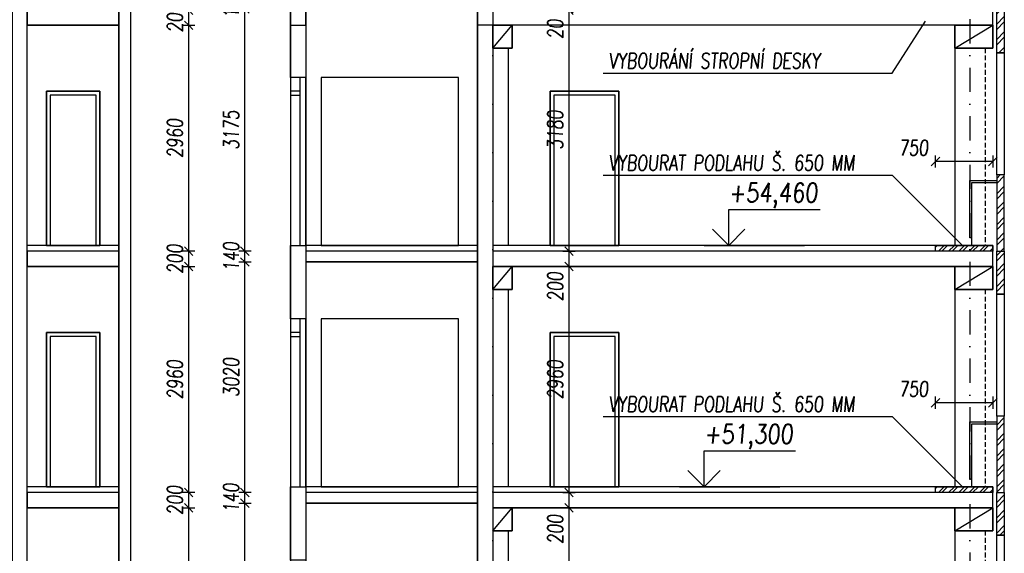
# Model space of a CAD drawing. Header units: millimetres. Extents: x 22267 to 193155, y 329430 to 541733.
# Tile 26 of 89: x 43611 to 56511, y 394959 to 401949. Entities that reach past the tile are written whole.
import ezdxf

# ---------------------------------------------------------------- set-up
doc = ezdxf.new("R2010")
doc.units = ezdxf.units.MM
doc.linetypes.add('ČERCHOVANÁ', pattern=[25.4, 12.7, -6.35, 0, -6.35])
doc.linetypes.add('ČÁRKOVANÁ', pattern=[19.05, 12.7, -6.35])
for name, color, linetype in [('BOURÁNÍ FASÁDY', 30, 'Continuous'), ('BOURÁNÍ PODLAHY', 30, 'Continuous'), ('BOURÁNÍ PŘÍČEK', 30, 'Continuous'), ('DVERE', 4, 'Continuous'), ('KOTY', 7, 'Continuous'), ('KOTY_100', 7, 'Continuous'), ('KÓTY BP PODLAHA', 255, 'Continuous'), ('OSY', 7, 'Continuous'), ('TENKA', 4, 'Continuous'), ('TLUSTA', 2, 'Continuous'), ('ŽB', 1, 'Continuous')]:
    doc.layers.add(name, color=color, linetype=linetype)
doc.styles.add('CS-ROMANS', font='romans.shx', dxfattribs={"width": 0.75, "oblique": 5})
doc.styles.add('CS-ROMANS_100', font='romans.shx', dxfattribs={"width": 0.75, "oblique": 5, "height": 200})
doc.styles.add('ROMANS', font='romans.shx', dxfattribs={"width": 0.75, "oblique": 5, "height": 200})
doc.dimstyles.new('A_KÓTA_100', dxfattribs={"dimtxt": 200, "dimasz": 4, "dimexe": 100, "dimexo": 1500, "dimgap": 80, "dimtad": 1, "dimdec": 0, "dimdsep": 46, "dimtxsty": 'CS-ROMANS_100', "dimblk": 'KOT_CARA20', "dimcen": 90, "dimse1": 1, "dimse2": 1, "dimclrd": 256, "dimclre": 256, "dimclrt": 256, "dimadec": 0, "dimazin": 0, "dimtfac": 1, "dimtdec": 0, "dimtix": 1, "dimtmove": 2, "dimatfit": 3, "dimldrblk": 'OBLIQUE', "dimfxl": 1, "dimfxlon": 1, "dimtolj": 1, "dimarcsym": 0})

# ---------------------------------------------------------------- blocks, each defined once
blk = doc.blocks.new('VÝŠKOVÁ KÓTA 1')
at = {"ltscale": 0.25}
for p, q in [((0, 3.76), (9.59, 3.76)), ((0, 0), (0, 3.76)), ((0, 0), (-1.7, 1.7)), ((0, 0), (1.7, 1.7))]:
    blk.add_line(p, q, dxfattribs=at)
at = {"style": 'ROMANS', "oblique": 5, "width": 0.8}
blk.add_attdef('VÝŠKA', (0, 4.54), '', height=2, dxfattribs=at)
blk = doc.blocks.new('KOT_CARA20')
for p, q in [((0, 0), (-14.1, -14.1)), ((0, 20), (0, -20)), ((0, 0), (14.1, 14.1))]:
    blk.add_line(p, q)
blk = doc.blocks.new('*D2757')
at = {"layer": 'Defpoints', "color": 0, "transparency": 16777216}
for p in [(55611, 400091), (55611, 398990), (56361, 398990)]:
    blk.add_point(p, dxfattribs=at)
at = {"layer": 'KÓTY BP PODLAHA', "lineweight": -2, "transparency": 16777216}
blk.add_line((56357, 400091), (55615, 400091), dxfattribs=at)
at = {"layer": 'KÓTY BP PODLAHA', "lineweight": -2, "transparency": 16777216, "xscale": 4, "yscale": 4, "zscale": 4, "rotation": 180}
blk.add_blockref('KOT_CARA20', (55611, 400091), dxfattribs=at)
at = {"layer": 'KÓTY BP PODLAHA', "lineweight": -2, "transparency": 16777216, "xscale": 4, "yscale": 4, "zscale": 4}
blk.add_blockref('KOT_CARA20', (56361, 400091), dxfattribs=at)
at = {"layer": 'KÓTY BP PODLAHA', "transparency": 16777216, "insert": (55323, 400271), "char_height": 200, "attachment_point": 5, "style": 'CS-ROMANS_100'}
blk.add_mtext('\\A1;750', dxfattribs=at)
blk = doc.blocks.new('_OBLIQUE')
at = {"color": 0, "linetype": 'ByBlock', "ltscale": 15}
blk.add_line((-0.5, -0.5), (0.5, 0.5), dxfattribs=at)
blk = doc.blocks.new('*D2758')
at = {"layer": 'Defpoints', "color": 0, "transparency": 16777216}
for p in [(55611, 396931), (55611, 395830), (56361, 395830)]:
    blk.add_point(p, dxfattribs=at)
at = {"layer": 'KÓTY BP PODLAHA', "lineweight": -2, "transparency": 16777216}
blk.add_line((56357, 396931), (55615, 396931), dxfattribs=at)
at = {"layer": 'KÓTY BP PODLAHA', "lineweight": -2, "transparency": 16777216, "xscale": 4, "yscale": 4, "zscale": 4, "rotation": 180}
blk.add_blockref('KOT_CARA20', (55611, 396931), dxfattribs=at)
at = {"layer": 'KÓTY BP PODLAHA', "lineweight": -2, "transparency": 16777216, "xscale": 4, "yscale": 4, "zscale": 4}
blk.add_blockref('KOT_CARA20', (56361, 396931), dxfattribs=at)
at = {"layer": 'KÓTY BP PODLAHA', "transparency": 16777216, "insert": (55323, 397111), "char_height": 200, "attachment_point": 5, "style": 'CS-ROMANS_100'}
blk.add_mtext('\\A1;750', dxfattribs=at)
blk = doc.blocks.new('*D3663')
at = {"layer": 'Defpoints', "color": 0, "transparency": 16777216}
for p in [(44661, 395555), (45825, 395555), (44777, 392595)]:
    blk.add_point(p, dxfattribs=at)
at = {"layer": 'KOTY_100', "lineweight": -2, "transparency": 16777216}
blk.add_line((45825, 392599), (45825, 395551), dxfattribs=at)
at = {"layer": 'KOTY_100', "lineweight": -2, "transparency": 16777216, "xscale": 4, "yscale": 4, "zscale": 4}
for p, rotation in [((45825, 395555), 90), ((45825, 392595), 270)]:
    blk.add_blockref('KOT_CARA20', p, dxfattribs=dict(at, rotation=rotation))
at = {"layer": 'KOTY_100', "transparency": 16777216, "insert": (45645, 394075), "char_height": 200, "attachment_point": 5, "rotation": 90, "style": 'CS-ROMANS_100'}
blk.add_mtext('\\A1;2960', dxfattribs=at)
blk = doc.blocks.new('*D3664')
at = {"layer": 'Defpoints', "color": 0, "transparency": 16777216}
for p in [(44749, 395755), (45825, 395755), (44661, 395555)]:
    blk.add_point(p, dxfattribs=at)
at = {"layer": 'KOTY_100', "lineweight": -2, "transparency": 16777216}
for p, q in [((45825, 395759), (45825, 395763)), ((45825, 395555), (45825, 395755)), ((45825, 395551), (45825, 395547))]:
    blk.add_line(p, q, dxfattribs=at)
at = {"layer": 'KOTY_100', "lineweight": -2, "transparency": 16777216, "xscale": 4, "yscale": 4, "zscale": 4}
for p, rotation in [((45825, 395755), 270), ((45825, 395555), 90)]:
    blk.add_blockref('KOT_CARA20', p, dxfattribs=dict(at, rotation=rotation))
at = {"layer": 'KOTY_100', "transparency": 16777216, "insert": (45645, 395655), "char_height": 200, "attachment_point": 5, "rotation": 90, "style": 'CS-ROMANS_100'}
blk.add_mtext('\\A1;200', dxfattribs=at)
blk = doc.blocks.new('*D3665')
at = {"layer": 'Defpoints', "color": 0, "transparency": 16777216}
for p in [(44661, 398715), (45825, 398715), (44749, 395755)]:
    blk.add_point(p, dxfattribs=at)
at = {"layer": 'KOTY_100', "lineweight": -2, "transparency": 16777216}
blk.add_line((45825, 395759), (45825, 398711), dxfattribs=at)
at = {"layer": 'KOTY_100', "lineweight": -2, "transparency": 16777216, "xscale": 4, "yscale": 4, "zscale": 4}
for p, rotation in [((45825, 398715), 90), ((45825, 395755), 270)]:
    blk.add_blockref('KOT_CARA20', p, dxfattribs=dict(at, rotation=rotation))
at = {"layer": 'KOTY_100', "transparency": 16777216, "insert": (45645, 397235), "char_height": 200, "attachment_point": 5, "rotation": 90, "style": 'CS-ROMANS_100'}
blk.add_mtext('\\A1;2960', dxfattribs=at)
blk = doc.blocks.new('*D3666')
at = {"layer": 'Defpoints', "color": 0, "transparency": 16777216}
for p in [(44791, 398915), (45825, 398915), (44661, 398715)]:
    blk.add_point(p, dxfattribs=at)
at = {"layer": 'KOTY_100', "lineweight": -2, "transparency": 16777216}
for p, q in [((45825, 398919), (45825, 398923)), ((45825, 398715), (45825, 398915)), ((45825, 398711), (45825, 398707))]:
    blk.add_line(p, q, dxfattribs=at)
at = {"layer": 'KOTY_100', "lineweight": -2, "transparency": 16777216, "xscale": 4, "yscale": 4, "zscale": 4}
for p, rotation in [((45825, 398915), 270), ((45825, 398715), 90)]:
    blk.add_blockref('KOT_CARA20', p, dxfattribs=dict(at, rotation=rotation))
at = {"layer": 'KOTY_100', "transparency": 16777216, "insert": (45645, 398815), "char_height": 200, "attachment_point": 5, "rotation": 90, "style": 'CS-ROMANS_100'}
blk.add_mtext('\\A1;200', dxfattribs=at)
blk = doc.blocks.new('*D3667')
at = {"layer": 'Defpoints', "color": 0, "transparency": 16777216}
for p in [(44661, 401875), (45825, 401875), (44791, 398915)]:
    blk.add_point(p, dxfattribs=at)
at = {"layer": 'KOTY_100', "lineweight": -2, "transparency": 16777216}
blk.add_line((45825, 398919), (45825, 401871), dxfattribs=at)
at = {"layer": 'KOTY_100', "lineweight": -2, "transparency": 16777216, "xscale": 4, "yscale": 4, "zscale": 4}
for p, rotation in [((45825, 401875), 90), ((45825, 398915), 270)]:
    blk.add_blockref('KOT_CARA20', p, dxfattribs=dict(at, rotation=rotation))
at = {"layer": 'KOTY_100', "transparency": 16777216, "insert": (45645, 400395), "char_height": 200, "attachment_point": 5, "rotation": 90, "style": 'CS-ROMANS_100'}
blk.add_mtext('\\A1;2960', dxfattribs=at)
blk = doc.blocks.new('*D3668')
at = {"layer": 'Defpoints', "color": 0, "transparency": 16777216}
for p in [(44661, 402075), (45825, 402075), (44661, 401875)]:
    blk.add_point(p, dxfattribs=at)
at = {"layer": 'KOTY_100', "lineweight": -2, "transparency": 16777216}
for p, q in [((45825, 402079), (45825, 402083)), ((45825, 401875), (45825, 402075)), ((45825, 401871), (45825, 401867))]:
    blk.add_line(p, q, dxfattribs=at)
at = {"layer": 'KOTY_100', "lineweight": -2, "transparency": 16777216, "xscale": 4, "yscale": 4, "zscale": 4}
for p, rotation in [((45825, 402075), 270), ((45825, 401875), 90)]:
    blk.add_blockref('KOT_CARA20', p, dxfattribs=dict(at, rotation=rotation))
at = {"layer": 'KOTY_100', "transparency": 16777216, "insert": (45645, 401975), "char_height": 200, "attachment_point": 5, "rotation": 90, "style": 'CS-ROMANS_100'}
blk.add_mtext('\\A1;200', dxfattribs=at)
blk = doc.blocks.new('*D3707')
at = {"layer": 'Defpoints', "color": 0, "transparency": 16777216}
for p in [(46562, 395615), (47672, 395615), (47765, 392595)]:
    blk.add_point(p, dxfattribs=at)
at = {"layer": 'KOTY_100', "lineweight": -2, "transparency": 16777216}
blk.add_line((46562, 392599), (46562, 395611), dxfattribs=at)
at = {"layer": 'KOTY_100', "lineweight": -2, "transparency": 16777216, "xscale": 4, "yscale": 4, "zscale": 4}
for p, rotation in [((46562, 395615), 90), ((46562, 392595), 270)]:
    blk.add_blockref('KOT_CARA20', p, dxfattribs=dict(at, rotation=rotation))
at = {"layer": 'KOTY_100', "transparency": 16777216, "insert": (46382, 394105), "char_height": 200, "attachment_point": 5, "rotation": 90, "style": 'CS-ROMANS_100'}
blk.add_mtext('\\A1;3020', dxfattribs=at)
blk = doc.blocks.new('*D3708')
at = {"layer": 'Defpoints', "color": 0, "transparency": 16777216}
for p in [(46562, 395755), (47665, 395755), (47672, 395615)]:
    blk.add_point(p, dxfattribs=at)
at = {"layer": 'KOTY_100', "lineweight": -2, "transparency": 16777216}
for p, q in [((46562, 395759), (46562, 395763)), ((46562, 395615), (46562, 395755)), ((46562, 395611), (46562, 395607))]:
    blk.add_line(p, q, dxfattribs=at)
at = {"layer": 'KOTY_100', "lineweight": -2, "transparency": 16777216, "xscale": 4, "yscale": 4, "zscale": 4}
for p, rotation in [((46562, 395755), 270), ((46562, 395615), 90)]:
    blk.add_blockref('KOT_CARA20', p, dxfattribs=dict(at, rotation=rotation))
at = {"layer": 'KOTY_100', "transparency": 16777216, "insert": (46382, 395685), "char_height": 200, "attachment_point": 5, "rotation": 90, "style": 'CS-ROMANS_100'}
blk.add_mtext('\\A1;140', dxfattribs=at)
blk = doc.blocks.new('*D3709')
at = {"layer": 'Defpoints', "color": 0, "transparency": 16777216}
for p in [(46562, 398775), (47765, 398775), (47665, 395755)]:
    blk.add_point(p, dxfattribs=at)
at = {"layer": 'KOTY_100', "lineweight": -2, "transparency": 16777216}
blk.add_line((46562, 395759), (46562, 398771), dxfattribs=at)
at = {"layer": 'KOTY_100', "lineweight": -2, "transparency": 16777216, "xscale": 4, "yscale": 4, "zscale": 4}
for p, rotation in [((46562, 398775), 90), ((46562, 395755), 270)]:
    blk.add_blockref('KOT_CARA20', p, dxfattribs=dict(at, rotation=rotation))
at = {"layer": 'KOTY_100', "transparency": 16777216, "insert": (46382, 397265), "char_height": 200, "attachment_point": 5, "rotation": 90, "style": 'CS-ROMANS_100'}
blk.add_mtext('\\A1;3020', dxfattribs=at)
blk = doc.blocks.new('*D3710')
at = {"layer": 'Defpoints', "color": 0, "transparency": 16777216}
for p in [(46562, 398915), (47765, 398915), (47765, 398775)]:
    blk.add_point(p, dxfattribs=at)
at = {"layer": 'KOTY_100', "lineweight": -2, "transparency": 16777216}
for p, q in [((46562, 398919), (46562, 398923)), ((46562, 398775), (46562, 398915)), ((46562, 398771), (46562, 398767))]:
    blk.add_line(p, q, dxfattribs=at)
at = {"layer": 'KOTY_100', "lineweight": -2, "transparency": 16777216, "xscale": 4, "yscale": 4, "zscale": 4}
for p, rotation in [((46562, 398915), 270), ((46562, 398775), 90)]:
    blk.add_blockref('KOT_CARA20', p, dxfattribs=dict(at, rotation=rotation))
at = {"layer": 'KOTY_100', "transparency": 16777216, "insert": (46382, 398845), "char_height": 200, "attachment_point": 5, "rotation": 90, "style": 'CS-ROMANS_100'}
blk.add_mtext('\\A1;140', dxfattribs=at)
blk = doc.blocks.new('*D3711')
at = {"layer": 'Defpoints', "color": 0, "transparency": 16777216}
for p in [(46562, 402090), (47604, 402090), (47765, 398915)]:
    blk.add_point(p, dxfattribs=at)
at = {"layer": 'KOTY_100', "lineweight": -2, "transparency": 16777216}
blk.add_line((46562, 398919), (46562, 402086), dxfattribs=at)
at = {"layer": 'KOTY_100', "lineweight": -2, "transparency": 16777216, "xscale": 4, "yscale": 4, "zscale": 4}
for p, rotation in [((46562, 402090), 90), ((46562, 398915), 270)]:
    blk.add_blockref('KOT_CARA20', p, dxfattribs=dict(at, rotation=rotation))
at = {"layer": 'KOTY_100', "transparency": 16777216, "insert": (46382, 400503), "char_height": 200, "attachment_point": 5, "rotation": 90, "style": 'CS-ROMANS_100'}
blk.add_mtext('\\A1;3175', dxfattribs=at)
blk = doc.blocks.new('*D3712')
at = {"layer": 'Defpoints', "color": 0, "transparency": 16777216}
for p in [(46562, 402230), (47264, 402230), (47604, 402090)]:
    blk.add_point(p, dxfattribs=at)
at = {"layer": 'KOTY_100', "lineweight": -2, "transparency": 16777216}
for p, q in [((46562, 402234), (46562, 402238)), ((46562, 402090), (46562, 402230)), ((46562, 402086), (46562, 402082))]:
    blk.add_line(p, q, dxfattribs=at)
at = {"layer": 'KOTY_100', "lineweight": -2, "transparency": 16777216, "xscale": 4, "yscale": 4, "zscale": 4}
for p, rotation in [((46562, 402230), 270), ((46562, 402090), 90)]:
    blk.add_blockref('KOT_CARA20', p, dxfattribs=dict(at, rotation=rotation))
at = {"layer": 'KOTY_100', "transparency": 16777216, "insert": (46382, 402160), "char_height": 200, "attachment_point": 5, "rotation": 90, "style": 'CS-ROMANS_100'}
blk.add_mtext('\\A1;140', dxfattribs=at)
blk = doc.blocks.new('*D3748')
at = {"layer": 'Defpoints', "color": 0, "transparency": 16777216}
for p in [(50808, 395555), (51293, 395555), (51059, 392595)]:
    blk.add_point(p, dxfattribs=at)
at = {"layer": 'KOTY_100', "lineweight": -2, "transparency": 16777216}
blk.add_line((50808, 392599), (50808, 395551), dxfattribs=at)
at = {"layer": 'KOTY_100', "lineweight": -2, "transparency": 16777216, "xscale": 4, "yscale": 4, "zscale": 4}
for p, rotation in [((50808, 395555), 90), ((50808, 392595), 270)]:
    blk.add_blockref('KOT_CARA20', p, dxfattribs=dict(at, rotation=rotation))
at = {"layer": 'KOTY_100', "transparency": 16777216, "insert": (50628, 394075), "char_height": 200, "attachment_point": 5, "rotation": 90, "style": 'CS-ROMANS_100'}
blk.add_mtext('\\A1;2960', dxfattribs=at)
blk = doc.blocks.new('*D3749')
at = {"layer": 'Defpoints', "color": 0, "transparency": 16777216}
for p in [(50808, 395755), (51331, 395755), (51293, 395555)]:
    blk.add_point(p, dxfattribs=at)
at = {"layer": 'KOTY_100', "lineweight": -2, "transparency": 16777216}
blk.add_line((50808, 395559), (50808, 395751), dxfattribs=at)
at = {"layer": 'KOTY_100', "lineweight": -2, "transparency": 16777216, "xscale": 4, "yscale": 4, "zscale": 4}
for p, rotation in [((50808, 395755), 90), ((50808, 395555), 270)]:
    blk.add_blockref('KOT_CARA20', p, dxfattribs=dict(at, rotation=rotation))
at = {"layer": 'KOTY_100', "transparency": 16777216, "insert": (50628, 395275), "char_height": 200, "attachment_point": 5, "rotation": 90, "style": 'CS-ROMANS_100'}
blk.add_mtext('\\A1;200', dxfattribs=at)
blk = doc.blocks.new('*D3750')
at = {"layer": 'Defpoints', "color": 0, "transparency": 16777216}
for p in [(50808, 398715), (51146, 398715), (51331, 395755)]:
    blk.add_point(p, dxfattribs=at)
at = {"layer": 'KOTY_100', "lineweight": -2, "transparency": 16777216}
blk.add_line((50808, 395759), (50808, 398711), dxfattribs=at)
at = {"layer": 'KOTY_100', "lineweight": -2, "transparency": 16777216, "xscale": 4, "yscale": 4, "zscale": 4}
for p, rotation in [((50808, 398715), 90), ((50808, 395755), 270)]:
    blk.add_blockref('KOT_CARA20', p, dxfattribs=dict(at, rotation=rotation))
at = {"layer": 'KOTY_100', "transparency": 16777216, "insert": (50628, 397235), "char_height": 200, "attachment_point": 5, "rotation": 90, "style": 'CS-ROMANS_100'}
blk.add_mtext('\\A1;2960', dxfattribs=at)
blk = doc.blocks.new('*D3751')
at = {"layer": 'Defpoints', "color": 0, "transparency": 16777216}
for p in [(50808, 398915), (51151, 398915), (51146, 398715)]:
    blk.add_point(p, dxfattribs=at)
at = {"layer": 'KOTY_100', "lineweight": -2, "transparency": 16777216}
blk.add_line((50808, 398719), (50808, 398911), dxfattribs=at)
at = {"layer": 'KOTY_100', "lineweight": -2, "transparency": 16777216, "xscale": 4, "yscale": 4, "zscale": 4}
for p, rotation in [((50808, 398915), 90), ((50808, 398715), 270)]:
    blk.add_blockref('KOT_CARA20', p, dxfattribs=dict(at, rotation=rotation))
at = {"layer": 'KOTY_100', "transparency": 16777216, "insert": (50628, 398453), "char_height": 200, "attachment_point": 5, "rotation": 90, "style": 'CS-ROMANS_100'}
blk.add_mtext('\\A1;200', dxfattribs=at)
blk = doc.blocks.new('*D3752')
at = {"layer": 'Defpoints', "color": 0, "transparency": 16777216}
for p in [(50808, 402095), (51063, 402095), (51151, 398915)]:
    blk.add_point(p, dxfattribs=at)
at = {"layer": 'KOTY_100', "lineweight": -2, "transparency": 16777216}
blk.add_line((50808, 398919), (50808, 402091), dxfattribs=at)
at = {"layer": 'KOTY_100', "lineweight": -2, "transparency": 16777216, "xscale": 4, "yscale": 4, "zscale": 4}
for p, rotation in [((50808, 402095), 90), ((50808, 398915), 270)]:
    blk.add_blockref('KOT_CARA20', p, dxfattribs=dict(at, rotation=rotation))
at = {"layer": 'KOTY_100', "transparency": 16777216, "insert": (50628, 400505), "char_height": 200, "attachment_point": 5, "rotation": 90, "style": 'CS-ROMANS_100'}
blk.add_mtext('\\A1;3180', dxfattribs=at)
blk = doc.blocks.new('*D3753')
at = {"layer": 'Defpoints', "color": 0, "transparency": 16777216}
for p in [(51063, 402095), (50808, 402075), (50996, 402075)]:
    blk.add_point(p, dxfattribs=at)
at = {"layer": 'KOTY_100', "lineweight": -2, "transparency": 16777216}
for p, q in [((50808, 402099), (50808, 402103)), ((50808, 402095), (50808, 402075)), ((50808, 402071), (50808, 402067))]:
    blk.add_line(p, q, dxfattribs=at)
at = {"layer": 'KOTY_100', "lineweight": -2, "transparency": 16777216, "xscale": 4, "yscale": 4, "zscale": 4}
for p, rotation in [((50808, 402095), 270), ((50808, 402075), 90)]:
    blk.add_blockref('KOT_CARA20', p, dxfattribs=dict(at, rotation=rotation))
at = {"layer": 'KOTY_100', "transparency": 16777216, "insert": (50628, 401826), "char_height": 200, "attachment_point": 5, "rotation": 90, "style": 'CS-ROMANS_100'}
blk.add_mtext('\\A1;20', dxfattribs=at)

msp = doc.modelspace()

# ---------------------------------------------------------------- hatches: boundary and pattern name
at = {"layer": 'BOURÁNÍ FASÁDY'}
h = msp.add_hatch(dxfattribs=at)
h.set_pattern_fill('ANSI32', color=256, scale=15)
h.set_pattern_definition([(45, (25900, 0), (-101.02788, 101.02788), []), (45, (25967.35, 0), (-101.02788, 101.02788), [])])
h.paths.add_polyline_path([(56411, 406600.5), (56511, 406600.5), (56511, 407305.5), (56411, 407305.5)])
h.paths.add_polyline_path([(56411, 404675.5), (56511, 404675.5), (56511, 406600.5), (56411, 406600.5)])
h.paths.add_polyline_path([(56511, 402075.5), (56411, 402075.5), (56411, 403075.5), (56511, 403075.5)])
h.paths.add_polyline_path([(56411, 401515.5), (56511, 401515.5), (56511, 402075.5), (56411, 402075.5)])
h.paths.add_polyline_path([(56511, 398915.5), (56411, 398915.5), (56411, 399915.5), (56511, 399915.5)])
h.paths.add_polyline_path([(56411, 398355.5), (56511, 398355.5), (56511, 398915.5), (56411, 398915.5)])
h.paths.add_polyline_path([(56511, 395755.5), (56411, 395755.5), (56411, 396755.5), (56511, 396755.5)])
h.paths.add_polyline_path([(56411, 395195.5), (56511, 395195.5), (56511, 395755.5), (56411, 395755.5)])
h.paths.add_polyline_path([(56511, 392595.5), (56411, 392595.5), (56411, 393595.5), (56511, 393595.5)])
h.paths.add_polyline_path([(56411, 392035.5), (56511, 392035.5), (56511, 392595.5), (56411, 392595.5)])
h.paths.add_polyline_path([(56511, 389435.5), (56411, 389435.5), (56411, 390435.5), (56511, 390435.5)])
h.paths.add_polyline_path([(56411, 388875.5), (56511, 388875.5), (56511, 389435.5), (56411, 389435.5)])
h.paths.add_polyline_path([(56411, 385715.5), (56511, 385715.5), (56511, 386275.5), (56411, 386275.5)])
h.paths.add_polyline_path([(56511, 386275.5), (56411, 386275.5), (56411, 387275.5), (56511, 387275.5)])
h.paths.add_polyline_path([(56511, 383115.5), (56411, 383115.5), (56411, 384115.5), (56511, 384115.5)])
h.paths.add_polyline_path([(56411, 382555.5), (56511, 382555.5), (56511, 383115.5), (56411, 383115.5)])
h.paths.add_polyline_path([(56511, 379955.5), (56411, 379955.5), (56411, 380955.5), (56511, 380955.5)])
h.paths.add_polyline_path([(56411, 379395.5), (56511, 379395.5), (56511, 379955.5), (56411, 379955.5)])
h.paths.add_polyline_path([(56511, 376795.5), (56411, 376795.5), (56411, 377795.5), (56511, 377795.5)])
h.paths.add_polyline_path([(56411, 376235.5), (56511, 376235.5), (56511, 376795.5), (56411, 376795.5)])
h.paths.add_polyline_path([(56511, 373635.5), (56411, 373635.5), (56411, 374635.5), (56511, 374635.5)])
h.paths.add_polyline_path([(56411, 373075.5), (56511, 373075.5), (56511, 373635.5), (56411, 373635.5)])
h.paths.add_polyline_path([(56511, 370475.5), (56411, 370475.5), (56411, 371475.5), (56511, 371475.5)])
h.paths.add_polyline_path([(56411, 369915.5), (56511, 369915.5), (56511, 370475.5), (56411, 370475.5)])
h.paths.add_polyline_path([(56511, 367315.5), (56411, 367315.5), (56411, 368315.5), (56511, 368315.5)])
h.paths.add_polyline_path([(56411, 366755.5), (56511, 366755.5), (56511, 367315.5), (56411, 367315.5)])
h.paths.add_polyline_path([(56511, 364155.5), (56411, 364155.5), (56411, 365155.5), (56511, 365155.5)])
h.paths.add_polyline_path([(56411, 363595.5), (56511, 363595.5), (56511, 364155.5), (56411, 364155.5)])
h.paths.add_polyline_path([(56511, 360995.5), (56411, 360995.5), (56411, 361995.5), (56511, 361995.5)])
h.paths.add_polyline_path([(56411, 360435.5), (56511, 360435.5), (56511, 360995.5), (56411, 360995.5)])
h.paths.add_polyline_path([(56511, 357835.5), (56411, 357835.5), (56411, 358835.5), (56511, 358835.5)])
h.paths.add_polyline_path([(56411, 357275.5), (56511, 357275.5), (56511, 357835.5), (56411, 357835.5)])
h.paths.add_polyline_path([(56511, 354675.5), (56411, 354675.5), (56411, 355675.5), (56511, 355675.5)])
h.paths.add_polyline_path([(56411, 354115.5), (56511, 354115.5), (56511, 354675.5), (56411, 354675.5)])
h.paths.add_polyline_path([(56511, 351515.5), (56411, 351515.5), (56411, 352515.5), (56511, 352515.5)])
h.paths.add_polyline_path([(56411, 350955.5), (56511, 350955.5), (56511, 351515.5), (56411, 351515.5)])
h.paths.add_polyline_path([(56511, 348365.5), (56411, 348365.5), (56411, 348355.5), (56511, 348355.5)], flags=17)
h.paths.add_polyline_path([(56511, 348355.5), (56411, 348355.5), (56411, 349355.5), (56511, 349355.5)])
at = {"layer": 'BOURÁNÍ PODLAHY'}
h = msp.add_hatch(dxfattribs=at)
h.set_pattern_fill('ANSI32', color=256, scale=10)
h.set_pattern_definition([(45, (25893.14, -3160), (-67.35192, 67.35192), []), (45, (25938.04, -3160), (-67.35192, 67.35192), [])])
h.paths.add_polyline_path([(56061, 398990.5), (56361, 398990.5), (56361, 398915.5), (56061, 398915.5)])
h.paths.add_polyline_path([(55611, 398990.5), (56061, 398990.5), (56061, 398915.5), (55611, 398915.5)])
h = msp.add_hatch(dxfattribs=at)
h.set_pattern_fill('ANSI32', color=256, scale=10)
h.set_pattern_definition([(45, (25893.14, -6320), (-67.35192, 67.35192), []), (45, (25938.04, -6320), (-67.35192, 67.35192), [])])
h.paths.add_polyline_path([(56061, 395830.5), (56361, 395830.5), (56361, 395755.5), (56061, 395755.5)])
h.paths.add_polyline_path([(55611, 395830.5), (56061, 395830.5), (56061, 395755.5), (55611, 395755.5)])

# ---------------------------------------------------------------- linework, layer by layer
at = {"layer": 'BOURÁNÍ FASÁDY'}
for points in [[(56511, 401515.5), (56411, 401515.5), (56411, 402075.5), (56511, 402075.5)], [(56511, 399915.5), (56411, 399915.5), (56411, 401515.5), (56511, 401515.5)], [(56411, 398915.5), (56511, 398915.5), (56511, 399915.5), (56411, 399915.5)], [(56511, 398355.5), (56411, 398355.5), (56411, 398915.5), (56511, 398915.5)], [(56511, 396755.5), (56411, 396755.5), (56411, 398355.5), (56511, 398355.5)], [(56411, 395755.5), (56511, 395755.5), (56511, 396755.5), (56411, 396755.5)], [(56511, 395195.5), (56411, 395195.5), (56411, 395755.5), (56511, 395755.5)], [(56511, 393595.5), (56411, 393595.5), (56411, 395195.5), (56511, 395195.5)]]:
    msp.add_lwpolyline(points, close=True, dxfattribs=at)
for points in [[(56086, 399090.5), (56061, 399090.5), (56061, 399840.5), (56411, 399840.5)], [(56086, 398990.5), (56086, 399815.5), (56411, 399815.5)], [(56086, 395930.5), (56061, 395930.5), (56061, 396680.5), (56411, 396680.5)], [(56086, 395830.5), (56086, 396655.5), (56411, 396655.5)]]:
    msp.add_lwpolyline(points, dxfattribs=at)
at = {"layer": 'BOURÁNÍ PODLAHY'}
msp.add_lwpolyline([(56361, 401875.5), (56361, 402350.5)], dxfattribs=at)
for points in [[(56361, 398915.5), (55611, 398915.5), (55611, 398990.5), (56361, 398990.5)], [(56361, 395755.5), (55611, 395755.5), (55611, 395830.5), (56361, 395830.5)]]:
    msp.add_lwpolyline(points, close=True, dxfattribs=at)
at = {"layer": 'BOURÁNÍ PŘÍČEK'}
msp.add_line((47361, 402075.5), (47361, 339185.5), dxfattribs=at)
for points in [[(47161, 398990.5), (47361, 398990.5), (47361, 401190.5), (47161, 401190.5)], [(43961, 398990.5), (44661, 398990.5), (44661, 401010.5), (43961, 401010.5)], [(43961, 401010.5), (44661, 401010.5), (44661, 398990.5), (43961, 398990.5)], [(44011, 398990.5), (44611, 398990.5), (44611, 400960.5), (44011, 400960.5)], [(47161, 400960.5), (47286, 400960.5), (47286, 401010.5), (47161, 401010.5)], [(50561, 398990.5), (51461, 398990.5), (51461, 401010.5), (50561, 401010.5)], [(50611, 398990.5), (51411, 398990.5), (51411, 400960.5), (50611, 400960.5)], [(47161, 395830.5), (47361, 395830.5), (47361, 398030.5), (47161, 398030.5)], [(43961, 395830.5), (44661, 395830.5), (44661, 397850.5), (43961, 397850.5)], [(43961, 397850.5), (44661, 397850.5), (44661, 395830.5), (43961, 395830.5)], [(47161, 397800.5), (47286, 397800.5), (47286, 397850.5), (47161, 397850.5)], [(50561, 395830.5), (51461, 395830.5), (51461, 397850.5), (50561, 397850.5)], [(44011, 395830.5), (44611, 395830.5), (44611, 397800.5), (44011, 397800.5)], [(50611, 395830.5), (51411, 395830.5), (51411, 397800.5), (50611, 397800.5)]]:
    msp.add_lwpolyline(points, close=True, dxfattribs=at)
for points in [[(47286, 398990.5), (47286, 401190.5)], [(47286, 395830.5), (47286, 398030.5)]]:
    msp.add_lwpolyline(points, dxfattribs=at)
at = {"layer": 'DVERE'}
for points in [[(47561, 398990.5), (49361, 398990.5), (49361, 401190.5), (47561, 401190.5)], [(47561, 395830.5), (49361, 395830.5), (49361, 398030.5), (47561, 398030.5)]]:
    msp.add_lwpolyline(points, close=True, dxfattribs=at)
at = {"layer": 'KOTY', "linetype": 'ByBlock'}
for p, q in [((52577.5, 398990.5), (53894.6, 398990.5)), ((52254.6, 395830.5), (53571.7, 395830.5))]:
    msp.add_line(p, q, dxfattribs=at)
at = {"layer": 'KÓTY BP PODLAHA'}
for p, q in [((55042, 401250), (55480, 401930)), ((51256, 401250), (55042, 401250)), ((51256, 399911.6), (55042, 399911.6)), ((55042, 399911.6), (55963.1, 398990.5)), ((51256, 396751.6), (55042, 396751.6)), ((55042, 396751.6), (55963.1, 395830.5))]:
    msp.add_line(p, q, dxfattribs=at)
at = {"layer": 'OSY', "linetype": 'ČERCHOVANÁ', "ltscale": 25}
for p, q in [((49811, 408305.5), (49811, 331387.3)), ((56061, 408305.5), (56061, 332968))]:
    msp.add_line(p, q, dxfattribs=at)
at = {"layer": 'TENKA'}
for points in [[(49811, 401575.5), (50061, 401875.5)], [(55861, 401575.5), (56361, 401875.5)], [(55861, 401875.5), (55861, 398990.5)], [(50011, 401575.5), (50011, 398990.5)], [(44911, 398915.5), (43711, 398915.5)], [(49611, 398915.5), (47361, 398915.5)], [(56361, 398915.5), (49811, 398915.5)], [(49811, 398415.5), (50061, 398715.5)], [(55861, 398415.5), (56361, 398715.5)], [(55861, 398715.5), (55861, 395830.5)], [(50011, 398415.5), (50011, 395830.5)], [(44911, 395755.5), (43711, 395755.5)], [(49611, 395755.5), (47361, 395755.5)], [(56361, 395755.5), (49811, 395755.5)], [(49811, 395255.5), (50061, 395555.5)], [(55861, 395255.5), (56361, 395555.5)], [(55861, 395555.5), (55861, 392670.5)], [(50011, 395255.5), (50011, 392670.5)]]:
    msp.add_lwpolyline(points, dxfattribs=at)
at = {"layer": 'TENKA', "linetype": 'ČÁRKOVANÁ', "ltscale": 5}
for points in [[(56261, 401575.5), (56261, 398990.5)], [(56261, 398415.5), (56261, 395830.5)], [(56261, 395255.5), (56261, 392670.5)]]:
    msp.add_lwpolyline(points, dxfattribs=at)
at = {"layer": 'TENKA'}
for points in [[(50561, 401010.5), (51461, 401010.5), (51461, 398990.5), (50561, 398990.5)], [(50561, 397850.5), (51461, 397850.5), (51461, 395830.5), (50561, 395830.5)]]:
    msp.add_lwpolyline(points, close=True, dxfattribs=at)
at = {"layer": 'TLUSTA'}
for points in [[(44911, 402075.5), (44911, 336000.5)], [(45061, 402075.5), (45061, 336050.5)], [(44911, 401875.5), (43711, 401875.5)], [(49811, 401875.5), (49811, 347855.5)], [(44911, 398990.5), (43711, 398990.5)], [(49611, 398990.5), (47361, 398990.5)], [(56361, 398990.5), (49811, 398990.5)], [(56361, 398915.5), (56361, 398990.5), (55861, 398990.5)], [(56361, 398715.5), (56361, 398990.5)], [(49611, 398775.5), (47361, 398775.5)], [(44911, 398715.5), (43711, 398715.5)], [(56361, 398715.5), (49811, 398715.5)], [(44911, 395830.5), (43711, 395830.5)], [(49611, 395830.5), (47361, 395830.5)], [(56361, 395830.5), (49811, 395830.5)], [(56361, 395755.5), (56361, 395830.5), (55861, 395830.5)], [(56361, 395555.5), (56361, 395830.5)], [(44911, 395555.5), (43711, 395555.5)], [(49611, 395615.5), (47361, 395615.5)], [(56361, 395555.5), (49811, 395555.5)], [(49811, 395555.5), (50061, 395555.5), (50061, 395255.5), (49811, 395255.5)]]:
    msp.add_lwpolyline(points, dxfattribs=at)
for points in [[(55861, 401875.5), (56361, 401875.5), (56361, 401575.5), (55861, 401575.5)], [(49811, 398715.5), (50061, 398715.5), (50061, 398415.5), (49811, 398415.5)], [(55861, 398715.5), (56361, 398715.5), (56361, 398415.5), (55861, 398415.5)], [(55861, 395555.5), (56361, 395555.5), (56361, 395255.5), (55861, 395255.5)]]:
    msp.add_lwpolyline(points, close=True, dxfattribs=at)
at = {"layer": 'ŽB'}
for p, q in [((47161, 401190.5), (47161, 402075.5)), ((47361, 402075.5), (47361, 401190.5)), ((49611, 347855.5), (49611, 402075.5)), ((49611, 402075.5), (49611, 347855.5)), ((49811, 402075.5), (49811, 347855.5)), ((47361, 401190.5), (47161, 401190.5))]:
    msp.add_line(p, q, dxfattribs=at)
for points in [[(43511, 402075.5), (43511, 336000.5), (43711, 336000.5), (43711, 402075.5)], [(45061, 402075.5), (45061, 336050.5), (44911, 336050.5), (44911, 402075.5)], [(47161, 402075.5), (47161, 336050.5)], [(47161, 402075.5), (47161, 401875.5), (47361, 401875.5), (47361, 402075.5)], [(56361, 401875.5), (49811, 401875.5)]]:
    msp.add_lwpolyline(points, dxfattribs=at)
for points in [[(43711, 401875.5), (44911, 401875.5), (44911, 402075.5), (43711, 402075.5)], [(49811, 401875.5), (49611, 401875.5), (49611, 402075.5), (49811, 402075.5)], [(49811, 401875.5), (50061, 401875.5), (50061, 401575.5), (49811, 401575.5)], [(49811, 401575.5), (50061, 401575.5), (50061, 401875.5), (49811, 401875.5)], [(55861, 401575.5), (56361, 401575.5), (56361, 401875.5), (55861, 401875.5)], [(43711, 398715.5), (44911, 398715.5), (44911, 398915.5), (43711, 398915.5)], [(47161, 398990.5), (47361, 398990.5), (47361, 398030.5), (47161, 398030.5)], [(47361, 398775.5), (49611, 398775.5), (49611, 398915.5), (47361, 398915.5)], [(49811, 398715.5), (56361, 398715.5), (56361, 398915.5), (49811, 398915.5)], [(49811, 398415.5), (50061, 398415.5), (50061, 398715.5), (49811, 398715.5)], [(55861, 398415.5), (56361, 398415.5), (56361, 398715.5), (55861, 398715.5)], [(47161, 395830.5), (47361, 395830.5), (47361, 394870.5), (47161, 394870.5)], [(43711, 395555.5), (44911, 395555.5), (44911, 395755.5), (43711, 395755.5)], [(47361, 395615.5), (49611, 395615.5), (49611, 395755.5), (47361, 395755.5)], [(49811, 395555.5), (56361, 395555.5), (56361, 395755.5), (49811, 395755.5)], [(49811, 395255.5), (50061, 395255.5), (50061, 395555.5), (49811, 395555.5)], [(55861, 395255.5), (56361, 395255.5), (56361, 395555.5), (55861, 395555.5)]]:
    msp.add_lwpolyline(points, close=True, dxfattribs=at)

# ---------------------------------------------------------------- block references
at = {"layer": 'KOTY', "xscale": 125, "yscale": 125, "zscale": 125}
for p, values in [((52900.5, 398990.5), {'VÝŠKA': '+54,460'}), ((52577.5, 395830.5), {'VÝŠKA': '+51,300'})]:
    msp.add_blockref('VÝŠKOVÁ KÓTA 1', p, dxfattribs=at).add_auto_attribs(values)

# ---------------------------------------------------------------- texts
at = {"layer": 'KÓTY BP PODLAHA', "ltscale": 15, "style": 'CS-ROMANS', "oblique": 5, "width": 0.75}
for s, p in [('VYBOURÁNÍ STROPNÍ DESKY', (51329.4, 401311)), ('VYBOURAT PODLAHU Š. 650 MM ', (51329.4, 399972.6)), ('VYBOURAT PODLAHU Š. 650 MM ', (51329.4, 396812.6))]:
    msp.add_text(s, height=200, dxfattribs=at).set_placement(p)

# ---------------------------------------------------------------- dimensions: what is measured, and where the dimension line sits
at = {"layer": 'KOTY_100'}
for base, p1, p2, picture, middle in [((46562.3, 402230.5), (47604.3, 402090.5), (47264.1, 402230.5), '*D3712', (46382.3, 402160.5)), ((45825, 402075.5), (44661, 401875.5), (44661, 402075.5), '*D3668', (45645, 401975.5)), ((46562.3, 402090.5), (47764.8, 398915.5), (47604.3, 402090.5), '*D3711', (46382.3, 400503)), ((50808.1, 402095.5), (51150.9, 398915.5), (51063.4, 402095.5), '*D3752', (50628.1, 400505.5)), ((45825, 401875.5), (44791.1, 398915.5), (44661, 401875.5), '*D3667', (45645, 400395.5)), ((45825, 398915.5), (44661, 398715.5), (44791.1, 398915.5), '*D3666', (45645, 398815.5)), ((46562.3, 398915.5), (47764.8, 398775.5), (47764.8, 398915.5), '*D3710', (46382.3, 398845.5)), ((45825, 398715.5), (44748.9, 395755.5), (44661, 398715.5), '*D3665', (45645, 397235.5)), ((46562.3, 398775.5), (47665.1, 395755.5), (47764.8, 398775.5), '*D3709', (46382.3, 397265.5)), ((50808.1, 398715.5), (51330.6, 395755.5), (51145.6, 398715.5), '*D3750', (50628.1, 397235.5)), ((46562.3, 395755.5), (47671.9, 395615.5), (47665.1, 395755.5), '*D3708', (46382.3, 395685.5)), ((45825, 395755.5), (44661, 395555.5), (44748.9, 395755.5), '*D3664', (45645, 395655.5)), ((46562.3, 395615.5), (47764.8, 392595.5), (47671.9, 395615.5), '*D3707', (46382.3, 394105.5)), ((45825, 395555.5), (44776.9, 392595.5), (44661, 395555.5), '*D3663', (45645, 394075.5)), ((50808.1, 395555.5), (51058.8, 392595.5), (51292.8, 395555.5), '*D3748', (50628.1, 394075.5))]:
    dim = msp.add_linear_dim(base=base, p1=p1, p2=p2, angle=90, dimstyle='A_KÓTA_100', dxfattribs=at)
    dim.commit()
    dim.dimension.update_dxf_attribs({"geometry": picture, "text_midpoint": middle})
for base, p1, p2, picture, middle in [((50808.1, 402075.5), (51063.4, 402095.5), (50995.6, 402075.5), '*D3753', (50628.1, 401825.9)), ((50808.1, 398915.5), (51145.6, 398715.5), (51150.9, 398915.5), '*D3751', (50628.1, 398453.3)), ((50808.1, 395755.5), (51292.8, 395555.5), (51330.6, 395755.5), '*D3749', (50628.1, 395275.3))]:
    dim = msp.add_linear_dim(base=base, p1=p1, p2=p2, angle=90, dimstyle='A_KÓTA_100', dxfattribs=at)
    dim.commit()
    dim.dimension.update_dxf_attribs({"geometry": picture, "text_midpoint": middle, "dimtype": 160})
at = {"layer": 'KÓTY BP PODLAHA'}
for base, p1, p2, picture, middle in [((55611, 400091.2), (56361, 398990.5), (55611, 398990.5), '*D2757', (55323.2, 400271.2)), ((55611, 396931.2), (56361, 395830.5), (55611, 395830.5), '*D2758', (55323.2, 397111.2))]:
    dim = msp.add_linear_dim(base=base, p1=p1, p2=p2, angle=180, dimstyle='A_KÓTA_100', dxfattribs=at)
    dim.commit()
    dim.dimension.update_dxf_attribs({"geometry": picture, "text_midpoint": middle, "dimtype": 160})

doc.saveas('drawing.dxf')
